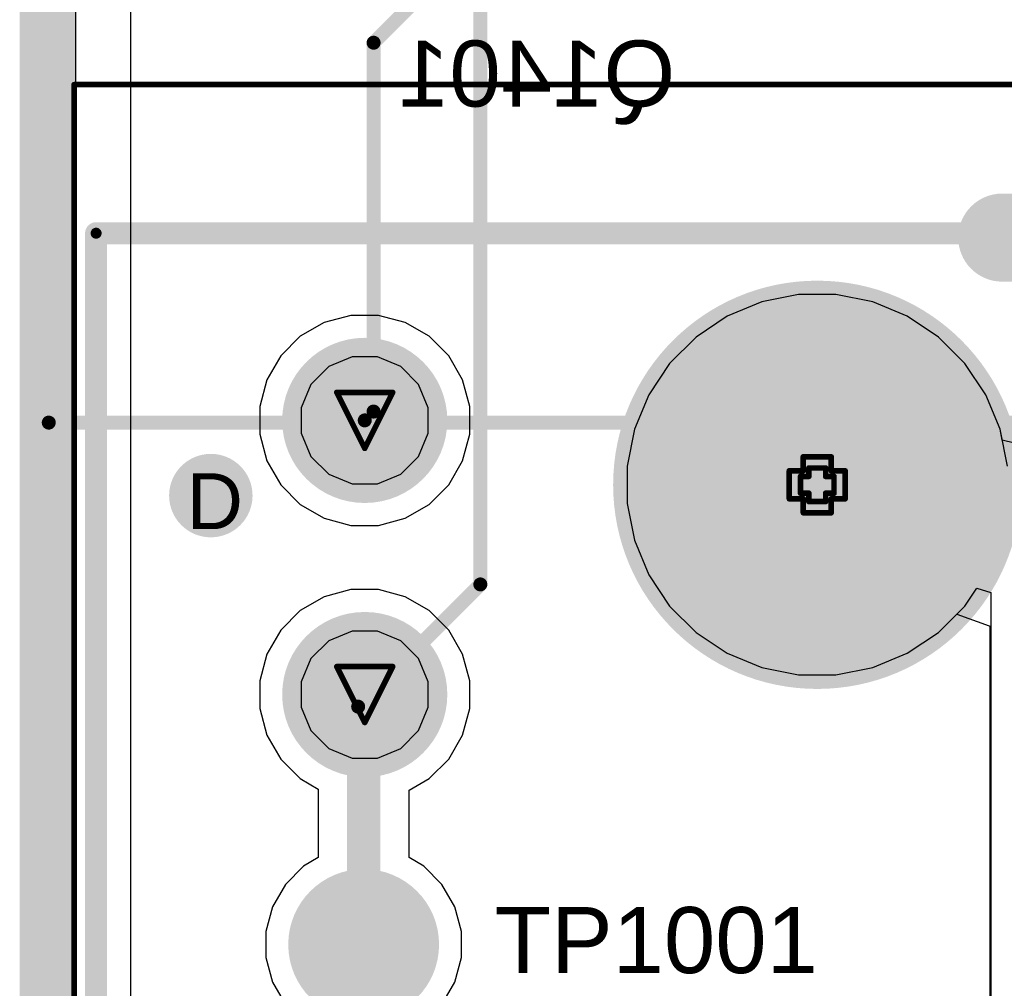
# Model space of a CAD drawing. Header units: inches. Extents: x -6 to 11.2, y -2.2 to 8.3.
# Tile 24 of 256: x -0.01 to 0.342, y 1.195 to 1.541. Entities that reach past the tile are written whole.
import ezdxf

# ---------------------------------------------------------------- set-up
doc = ezdxf.new("R2010")
doc.units = ezdxf.units.IN
doc.header["$MEASUREMENT"] = 0
for name, color, linetype in [('Board Layer Stack Bottom Overlay', 54, 'Continuous'), ('Board Layer Stack Bottom Solder', 6, 'Continuous'), ('Board Outline', 76, 'Continuous'), ('Bottom Comp Body -Top13)-Comp Body -Bot14)', 56, 'Continuous'), ('Bottom Courtyard -Top15)-Courtyard -Bot16)', 56, 'Continuous'), ('Drill Drawing', 1, 'Continuous'), ('Layer  6- Inner', 156, 'Continuous'), ('Layer 1- Top', 1, 'Continuous'), ('Layer 2- GND', 16, 'Continuous'), ('Layer 3- Inner', 16, 'Continuous'), ('Layer 7- PWR', 76, 'Continuous'), ('Layer 8- Bottom', 5, 'Continuous'), ('Multi-Layer', 9, 'Continuous'), ('Pad Holes', 156, 'Continuous'), ('Top Overlay', 2, 'Continuous'), ('Top Solder', 216, 'Continuous'), ('Via Holes', 16, 'Continuous')]:
    doc.layers.add(name, color=color, linetype=linetype)
doc.styles.add('Arial', font='txt', dxfattribs={"height": 0.2})

# ---------------------------------------------------------------- blocks, each defined once
blk = doc.blocks.new('615008138321_B_93')
at = {"layer": 'Board Layer Stack Bottom Solder'}
h = blk.add_hatch(color=6, dxfattribs=at)
edge = h.paths.add_edge_path()
edge.add_arc((0.15, 0.23268), 0.02953, 0, 360)
h = blk.add_hatch(color=6, dxfattribs=at)
edge = h.paths.add_edge_path()
edge.add_arc((0.24803, 0.23268), 0.02953, 0, 360)
h = blk.add_hatch(color=6, dxfattribs=at)
edge = h.paths.add_edge_path()
edge.add_arc((0.225, 0.07087), 0.06496, 0, 360)
at = {"layer": 'Layer  6- Inner'}
h = blk.add_hatch(color=7, dxfattribs=at)
edge = h.paths.add_edge_path()
edge.add_arc((0.15, 0.23268), 0.02756, 0, 360)
h = blk.add_hatch(color=7, dxfattribs=at)
edge = h.paths.add_edge_path()
edge.add_arc((0.24803, 0.23268), 0.02756, 0, 360)
at = {"layer": 'Layer 1- Top'}
h = blk.add_hatch(color=7, dxfattribs=at)
edge = h.paths.add_edge_path()
edge.add_arc((0.15, 0.23268), 0.02756, 0, 360)
h = blk.add_hatch(color=7, dxfattribs=at)
edge = h.paths.add_edge_path()
edge.add_arc((0.24803, 0.23268), 0.02756, 0, 360)
h = blk.add_hatch(color=7, dxfattribs=at)
edge = h.paths.add_edge_path()
edge.add_arc((0.225, 0.07087), 0.06299, 0, 360)
at = {"layer": 'Layer 2- GND'}
h = blk.add_hatch(color=7, dxfattribs=at)
edge = h.paths.add_edge_path()
edge.add_arc((0.15, 0.23268), 0.02772, 0, 360)
h = blk.add_hatch(color=7, dxfattribs=at)
edge = h.paths.add_edge_path()
edge.add_arc((0.24803, 0.23268), 0.02772, 0, 360)
h = blk.add_hatch(color=7, dxfattribs=at)
edge = h.paths.add_edge_path()
edge.add_arc((0.225, 0.07087), 0.07299, 0, 360)
at = {"layer": 'Layer 7- PWR'}
h = blk.add_hatch(color=7, dxfattribs=at)
edge = h.paths.add_edge_path()
edge.add_arc((0.15, 0.23268), 0.02772, 0, 360)
h = blk.add_hatch(color=7, dxfattribs=at)
edge = h.paths.add_edge_path()
edge.add_arc((0.24803, 0.23268), 0.02772, 0, 360)
h = blk.add_hatch(color=7, dxfattribs=at)
edge = h.paths.add_edge_path()
edge.add_arc((0.225, 0.07087), 0.07299, 0, 360)
at = {"layer": 'Layer 8- Bottom'}
h = blk.add_hatch(color=7, dxfattribs=at)
edge = h.paths.add_edge_path()
edge.add_arc((0.15, 0.23268), 0.02756, 0, 360)
h = blk.add_hatch(color=7, dxfattribs=at)
edge = h.paths.add_edge_path()
edge.add_arc((0.24803, 0.23268), 0.02756, 0, 360)
h = blk.add_hatch(color=7, dxfattribs=at)
edge = h.paths.add_edge_path()
edge.add_arc((0.225, 0.07087), 0.06299, 0, 360)
at = {"layer": 'Multi-Layer'}
h = blk.add_hatch(color=9, dxfattribs=at)
edge = h.paths.add_edge_path()
edge.add_arc((0.15, 0.23268), 0.02756, 0, 360)
h = blk.add_hatch(color=9, dxfattribs=at)
edge = h.paths.add_edge_path()
edge.add_arc((0.24803, 0.23268), 0.02756, 0, 360)
h = blk.add_hatch(color=9, dxfattribs=at)
edge = h.paths.add_edge_path()
edge.add_arc((0.225, 0.07087), 0.06299, 0, 360)
at = {"layer": 'Pad Holes'}
h = blk.add_hatch(color=7, dxfattribs=at)
edge = h.paths.add_edge_path()
edge.add_arc((0.15, 0.23268), 0.01772, 0, 360)
h = blk.add_hatch(color=7, dxfattribs=at)
edge = h.paths.add_edge_path()
edge.add_arc((0.24803, 0.23268), 0.01772, 0, 360)
h = blk.add_hatch(color=7, dxfattribs=at)
edge = h.paths.add_edge_path()
edge.add_arc((0.225, 0.07087), 0.06299, 0, 360)
at = {"layer": 'Top Solder'}
h = blk.add_hatch(color=216, dxfattribs=at)
edge = h.paths.add_edge_path()
edge.add_arc((0.15, 0.23268), 0.02953, 0, 360)
h = blk.add_hatch(color=216, dxfattribs=at)
edge = h.paths.add_edge_path()
edge.add_arc((0.24803, 0.23268), 0.02953, 0, 360)
h = blk.add_hatch(color=216, dxfattribs=at)
edge = h.paths.add_edge_path()
edge.add_arc((0.225, 0.07087), 0.06496, 0, 360)
at = {"layer": 'Board Layer Stack Bottom Overlay'}
for points in [[(-0.31496, 0.32874, 0.00787, 0.00787, 0), (0.31496, 0.32874, 0.00787, 0.00787, 0)], [(0.31496, 0.32874, 0.00787, 0.00787, 0), (0.31496, -0.01969, 0.00787, 0.00787, 0)]]:
    blk.add_lwpolyline(points, format="xyseb", dxfattribs=at)
blk.add_lwpolyline([(0.31299, 0.32874, 0.00394, 0.00394, 1), (0.31693, 0.32874, 0.00394, 0.00394, 1)], format="xyseb", close=True, dxfattribs=at)
blk.add_lwpolyline([(0.31299, 0.32874, 0.00394, 0.00394, 1), (0.31693, 0.32874, 0.00394, 0.00394, 1)], format="xyseb", close=True, dxfattribs=at)
at = {"layer": 'Bottom Comp Body -Top13)-Comp Body -Bot14)'}
for points in [[(-0.31496, 0.32874, 0.00394, 0.00394, 0), (0.31496, 0.32874, 0.00394, 0.00394, 0)], [(0.31496, 0.32874, 0.00394, 0.00394, 0), (0.31496, -0.32874, 0.00394, 0.00394, 0)]]:
    blk.add_lwpolyline(points, format="xyseb", dxfattribs=at)
blk.add_lwpolyline([(0.31398, 0.32874, 0.00197, 0.00197, 1), (0.31594, 0.32874, 0.00197, 0.00197, 1)], format="xyseb", close=True, dxfattribs=at)
blk.add_lwpolyline([(0.31398, 0.32874, 0.00197, 0.00197, 1), (0.31594, 0.32874, 0.00197, 0.00197, 1)], format="xyseb", close=True, dxfattribs=at)
at = {"layer": 'Bottom Courtyard -Top15)-Courtyard -Bot16)'}
for points in [[(-0.36811, 0.33661, 0.00197, 0.00197, 0), (0.36811, 0.33661, 0.00197, 0.00197, 0)], [(0.36811, 0.33661, 0.00197, 0.00197, 0), (0.36811, -0.33661, 0.00197, 0.00197, 0)]]:
    blk.add_lwpolyline(points, format="xyseb", dxfattribs=at)
blk.add_lwpolyline([(0.36762, 0.33661, 0.000984, 0.000984, 1), (0.3686, 0.33661, 0.000984, 0.000984, 1)], format="xyseb", close=True, dxfattribs=at)
blk.add_lwpolyline([(0.36762, 0.33661, 0.000984, 0.000984, 1), (0.3686, 0.33661, 0.000984, 0.000984, 1)], format="xyseb", close=True, dxfattribs=at)
blk = doc.blocks.new('TEST_PAD_1_27_____SS_171')
at = {"layer": 'Layer 1- Top'}
h = blk.add_hatch(color=7, dxfattribs=at)
edge = h.paths.add_edge_path()
edge.add_arc((0, 0), 0.025, 0, 360)
at = {"layer": 'Top Solder'}
h = blk.add_hatch(color=216, dxfattribs=at)
edge = h.paths.add_edge_path()
edge.add_arc((0, 0), 0.02697, 0, 360)

msp = doc.modelspace()

# ---------------------------------------------------------------- hatches: boundary and pattern name
at = {"layer": 'Layer 1- Top'}
h = msp.add_hatch(color=7, dxfattribs=at)
edge = h.paths.add_edge_path()
edge.add_arc((0.05834, 1.37114), 0.00984, 0, 360)
at = {"layer": 'Layer 3- Inner'}
h = msp.add_hatch(color=7, dxfattribs=at)
edge = h.paths.add_edge_path()
edge.add_arc((0.05834, 1.37114), 0.00984, 0, 360)
at = {"layer": 'Layer 7- PWR'}
h = msp.add_hatch(color=7, dxfattribs=at)
edge = h.paths.add_edge_path()
edge.add_arc((0.05834, 1.37114), 0.01492, 0, 360)
at = {"layer": 'Layer 8- Bottom'}
h = msp.add_hatch(color=7, dxfattribs=at)
edge = h.paths.add_edge_path()
edge.add_arc((0.05834, 1.37114), 0.00984, 0, 360)
at = {"layer": 'Via Holes'}
h = msp.add_hatch(color=7, dxfattribs=at)
edge = h.paths.add_edge_path()
edge.add_arc((0.05834, 1.37114), 0.00492, 0, 360)

# ---------------------------------------------------------------- linework, layer by layer
at = {"layer": 'Board Outline'}
msp.add_lwpolyline([(-0.00001, -0.00001, 0.015, 0.015, 0), (-0.00001, 2.74999, 0.015, 0.015, 0)], format="xyseb", dxfattribs=at)
at = {"layer": 'Drill Drawing'}
for points in [[(0.10338, 1.40803, 0.002, 0.002, 0), (0.12338, 1.40803, 0.002, 0.002, 0)], [(0.10338, 1.40803, 0.002, 0.002, 0), (0.11338, 1.38803, 0.002, 0.002, 0)], [(0.11338, 1.38803, 0.002, 0.002, 0), (0.12338, 1.40803, 0.002, 0.002, 0)], [(0.27019, 1.38, 0.002, 0.002, 0), (0.27019, 1.385, 0.002, 0.002, 0)], [(0.27019, 1.385, 0.002, 0.002, 0), (0.28019, 1.385, 0.002, 0.002, 0)], [(0.28019, 1.38, 0.002, 0.002, 0), (0.28019, 1.385, 0.002, 0.002, 0)], [(0.26519, 1.37, 0.002, 0.002, 0), (0.26519, 1.38, 0.002, 0.002, 0)], [(0.26519, 1.38, 0.002, 0.002, 0), (0.27019, 1.38, 0.002, 0.002, 0)], [(0.27219, 1.378, 0.002, 0.002, 0), (0.27219, 1.381, 0.002, 0.002, 0)], [(0.27219, 1.381, 0.002, 0.002, 0), (0.27819, 1.381, 0.002, 0.002, 0)], [(0.27819, 1.378, 0.002, 0.002, 0), (0.27819, 1.381, 0.002, 0.002, 0)], [(0.28019, 1.38, 0.002, 0.002, 0), (0.28519, 1.38, 0.002, 0.002, 0)], [(0.28519, 1.37, 0.002, 0.002, 0), (0.28519, 1.38, 0.002, 0.002, 0)], [(0.26919, 1.372, 0.002, 0.002, 0), (0.26919, 1.378, 0.002, 0.002, 0)], [(0.26919, 1.378, 0.002, 0.002, 0), (0.27219, 1.378, 0.002, 0.002, 0)], [(0.27819, 1.378, 0.002, 0.002, 0), (0.28119, 1.378, 0.002, 0.002, 0)], [(0.28119, 1.372, 0.002, 0.002, 0), (0.28119, 1.378, 0.002, 0.002, 0)], [(0.26519, 1.37, 0.002, 0.002, 0), (0.27019, 1.37, 0.002, 0.002, 0)], [(0.26919, 1.372, 0.002, 0.002, 0), (0.27219, 1.372, 0.002, 0.002, 0)], [(0.27019, 1.365, 0.002, 0.002, 0), (0.27019, 1.37, 0.002, 0.002, 0)], [(0.27219, 1.369, 0.002, 0.002, 0), (0.27219, 1.372, 0.002, 0.002, 0)], [(0.27219, 1.369, 0.002, 0.002, 0), (0.27819, 1.369, 0.002, 0.002, 0)], [(0.27819, 1.372, 0.002, 0.002, 0), (0.28119, 1.372, 0.002, 0.002, 0)], [(0.27819, 1.369, 0.002, 0.002, 0), (0.27819, 1.372, 0.002, 0.002, 0)], [(0.28019, 1.37, 0.002, 0.002, 0), (0.28519, 1.37, 0.002, 0.002, 0)], [(0.28019, 1.365, 0.002, 0.002, 0), (0.28019, 1.37, 0.002, 0.002, 0)], [(0.27019, 1.365, 0.002, 0.002, 0), (0.28019, 1.365, 0.002, 0.002, 0)], [(0.10338, 1.31, 0.002, 0.002, 0), (0.12338, 1.31, 0.002, 0.002, 0)], [(0.10338, 1.31, 0.002, 0.002, 0), (0.11338, 1.29, 0.002, 0.002, 0)], [(0.11338, 1.29, 0.002, 0.002, 0), (0.12338, 1.31, 0.002, 0.002, 0)]]:
    msp.add_lwpolyline(points, format="xyseb", dxfattribs=at)
for points in [[(0.10288, 1.40803, 0.001, 0.001, 1), (0.10388, 1.40803, 0.001, 0.001, 1)], [(0.10288, 1.40803, 0.001, 0.001, 1), (0.10388, 1.40803, 0.001, 0.001, 1)], [(0.12288, 1.40803, 0.001, 0.001, 1), (0.12388, 1.40803, 0.001, 0.001, 1)], [(0.12288, 1.40803, 0.001, 0.001, 1), (0.12388, 1.40803, 0.001, 0.001, 1)], [(0.11288, 1.38803, 0.001, 0.001, 1), (0.11388, 1.38803, 0.001, 0.001, 1)], [(0.11288, 1.38803, 0.001, 0.001, 1), (0.11388, 1.38803, 0.001, 0.001, 1)], [(0.26969, 1.385, 0.001, 0.001, 1), (0.27069, 1.385, 0.001, 0.001, 1)], [(0.26969, 1.385, 0.001, 0.001, 1), (0.27069, 1.385, 0.001, 0.001, 1)], [(0.27969, 1.385, 0.001, 0.001, 1), (0.28069, 1.385, 0.001, 0.001, 1)], [(0.27969, 1.385, 0.001, 0.001, 1), (0.28069, 1.385, 0.001, 0.001, 1)], [(0.26469, 1.38, 0.001, 0.001, 1), (0.26569, 1.38, 0.001, 0.001, 1)], [(0.26469, 1.38, 0.001, 0.001, 1), (0.26569, 1.38, 0.001, 0.001, 1)], [(0.26969, 1.38, 0.001, 0.001, 1), (0.27069, 1.38, 0.001, 0.001, 1)], [(0.26969, 1.38, 0.001, 0.001, 1), (0.27069, 1.38, 0.001, 0.001, 1)], [(0.27169, 1.381, 0.001, 0.001, 1), (0.27269, 1.381, 0.001, 0.001, 1)], [(0.27169, 1.381, 0.001, 0.001, 1), (0.27269, 1.381, 0.001, 0.001, 1)], [(0.27769, 1.381, 0.001, 0.001, 1), (0.27869, 1.381, 0.001, 0.001, 1)], [(0.27769, 1.381, 0.001, 0.001, 1), (0.27869, 1.381, 0.001, 0.001, 1)], [(0.27969, 1.38, 0.001, 0.001, 1), (0.28069, 1.38, 0.001, 0.001, 1)], [(0.27969, 1.38, 0.001, 0.001, 1), (0.28069, 1.38, 0.001, 0.001, 1)], [(0.28469, 1.38, 0.001, 0.001, 1), (0.28569, 1.38, 0.001, 0.001, 1)], [(0.28469, 1.38, 0.001, 0.001, 1), (0.28569, 1.38, 0.001, 0.001, 1)], [(0.26869, 1.378, 0.001, 0.001, 1), (0.26969, 1.378, 0.001, 0.001, 1)], [(0.26869, 1.378, 0.001, 0.001, 1), (0.26969, 1.378, 0.001, 0.001, 1)], [(0.27169, 1.378, 0.001, 0.001, 1), (0.27269, 1.378, 0.001, 0.001, 1)], [(0.27169, 1.378, 0.001, 0.001, 1), (0.27269, 1.378, 0.001, 0.001, 1)], [(0.27769, 1.378, 0.001, 0.001, 1), (0.27869, 1.378, 0.001, 0.001, 1)], [(0.27769, 1.378, 0.001, 0.001, 1), (0.27869, 1.378, 0.001, 0.001, 1)], [(0.28069, 1.378, 0.001, 0.001, 1), (0.28169, 1.378, 0.001, 0.001, 1)], [(0.28069, 1.378, 0.001, 0.001, 1), (0.28169, 1.378, 0.001, 0.001, 1)], [(0.26469, 1.37, 0.001, 0.001, 1), (0.26569, 1.37, 0.001, 0.001, 1)], [(0.26469, 1.37, 0.001, 0.001, 1), (0.26569, 1.37, 0.001, 0.001, 1)], [(0.26869, 1.372, 0.001, 0.001, 1), (0.26969, 1.372, 0.001, 0.001, 1)], [(0.26869, 1.372, 0.001, 0.001, 1), (0.26969, 1.372, 0.001, 0.001, 1)], [(0.26969, 1.37, 0.001, 0.001, 1), (0.27069, 1.37, 0.001, 0.001, 1)], [(0.26969, 1.37, 0.001, 0.001, 1), (0.27069, 1.37, 0.001, 0.001, 1)], [(0.27169, 1.372, 0.001, 0.001, 1), (0.27269, 1.372, 0.001, 0.001, 1)], [(0.27169, 1.372, 0.001, 0.001, 1), (0.27269, 1.372, 0.001, 0.001, 1)], [(0.27169, 1.369, 0.001, 0.001, 1), (0.27269, 1.369, 0.001, 0.001, 1)], [(0.27169, 1.369, 0.001, 0.001, 1), (0.27269, 1.369, 0.001, 0.001, 1)], [(0.27769, 1.372, 0.001, 0.001, 1), (0.27869, 1.372, 0.001, 0.001, 1)], [(0.27769, 1.372, 0.001, 0.001, 1), (0.27869, 1.372, 0.001, 0.001, 1)], [(0.27769, 1.369, 0.001, 0.001, 1), (0.27869, 1.369, 0.001, 0.001, 1)], [(0.27769, 1.369, 0.001, 0.001, 1), (0.27869, 1.369, 0.001, 0.001, 1)], [(0.27969, 1.37, 0.001, 0.001, 1), (0.28069, 1.37, 0.001, 0.001, 1)], [(0.27969, 1.37, 0.001, 0.001, 1), (0.28069, 1.37, 0.001, 0.001, 1)], [(0.28069, 1.372, 0.001, 0.001, 1), (0.28169, 1.372, 0.001, 0.001, 1)], [(0.28069, 1.372, 0.001, 0.001, 1), (0.28169, 1.372, 0.001, 0.001, 1)], [(0.28469, 1.37, 0.001, 0.001, 1), (0.28569, 1.37, 0.001, 0.001, 1)], [(0.28469, 1.37, 0.001, 0.001, 1), (0.28569, 1.37, 0.001, 0.001, 1)], [(0.26969, 1.365, 0.001, 0.001, 1), (0.27069, 1.365, 0.001, 0.001, 1)], [(0.26969, 1.365, 0.001, 0.001, 1), (0.27069, 1.365, 0.001, 0.001, 1)], [(0.27969, 1.365, 0.001, 0.001, 1), (0.28069, 1.365, 0.001, 0.001, 1)], [(0.27969, 1.365, 0.001, 0.001, 1), (0.28069, 1.365, 0.001, 0.001, 1)], [(0.10288, 1.31, 0.001, 0.001, 1), (0.10388, 1.31, 0.001, 0.001, 1)], [(0.10288, 1.31, 0.001, 0.001, 1), (0.10388, 1.31, 0.001, 0.001, 1)], [(0.12288, 1.31, 0.001, 0.001, 1), (0.12388, 1.31, 0.001, 0.001, 1)], [(0.12288, 1.31, 0.001, 0.001, 1), (0.12388, 1.31, 0.001, 0.001, 1)], [(0.11288, 1.29, 0.001, 0.001, 1), (0.11388, 1.29, 0.001, 0.001, 1)], [(0.11288, 1.29, 0.001, 0.001, 1), (0.11388, 1.29, 0.001, 0.001, 1)]]:
    msp.add_lwpolyline(points, format="xyseb", close=True, dxfattribs=at)
at = {"layer": 'Layer  6- Inner'}
for points in [[(0.11654, 1.53307, 0.005, 0.005, 0), (0.21417, 1.63071, 0.005, 0.005, 0)], [(0.15472, 1.33938, 0.005, 0.005, 0), (0.15472, 1.55118, 0.005, 0.005, 0)], [(0.11654, 1.40119, 0.005, 0.005, 0), (0.11654, 1.53307, 0.005, 0.005, 0)], [(0.11338, 1.39803, 0.005, 0.005, 0), (0.11654, 1.40119, 0.005, 0.005, 0)], [(0.11102, 1.29567, 0.005, 0.005, 0), (0.15472, 1.33938, 0.005, 0.005, 0)]]:
    msp.add_lwpolyline(points, format="xyseb", dxfattribs=at)
for points in [[(0.11529, 1.53307, 0.0025, 0.0025, 1), (0.11779, 1.53307, 0.0025, 0.0025, 1)], [(0.11529, 1.53307, 0.0025, 0.0025, 1), (0.11779, 1.53307, 0.0025, 0.0025, 1)], [(0.11529, 1.40119, 0.0025, 0.0025, 1), (0.11779, 1.40119, 0.0025, 0.0025, 1)], [(0.11529, 1.40119, 0.0025, 0.0025, 1), (0.11779, 1.40119, 0.0025, 0.0025, 1)], [(0.11213, 1.39803, 0.0025, 0.0025, 1), (0.11463, 1.39803, 0.0025, 0.0025, 1)], [(0.15347, 1.33938, 0.0025, 0.0025, 1), (0.15597, 1.33938, 0.0025, 0.0025, 1)], [(0.15347, 1.33938, 0.0025, 0.0025, 1), (0.15597, 1.33938, 0.0025, 0.0025, 1)], [(0.10977, 1.29567, 0.0025, 0.0025, 1), (0.11227, 1.29567, 0.0025, 0.0025, 1)]]:
    msp.add_lwpolyline(points, format="xyseb", close=True, dxfattribs=at)
at = {"layer": 'Layer 1- Top'}
for p, q in [((0.02977, 0.69463), (0.02977, 1.804)), ((0.25536, 1.44038), (0.24299, 1.43526)), ((0.2685, 1.443), (0.25536, 1.44038)), ((0.28189, 1.443), (0.2685, 1.443)), ((0.29503, 1.44038), (0.28189, 1.443)), ((0.3074, 1.43526), (0.29503, 1.44038)), ((0.09889, 1.43303), (0.09032, 1.42809)), ((0.10844, 1.43559), (0.09889, 1.43303)), ((0.11833, 1.43559), (0.10844, 1.43559)), ((0.12788, 1.43303), (0.11833, 1.43559)), ((0.13645, 1.42809), (0.12788, 1.43303)), ((0.24299, 1.43526), (0.23185, 1.42782)), ((0.31854, 1.42782), (0.3074, 1.43526)), ((0.09032, 1.42809), (0.08333, 1.4211)), ((0.14344, 1.4211), (0.13645, 1.42809)), ((0.23185, 1.42782), (0.22238, 1.41835)), ((0.32801, 1.41835), (0.31854, 1.42782)), ((0.08333, 1.4211), (0.07838, 1.41253)), ((0.14838, 1.41253), (0.14344, 1.4211)), ((0.22238, 1.41835), (0.21494, 1.40721)), ((0.33545, 1.40721), (0.32801, 1.41835)), ((0.07838, 1.41253), (0.07582, 1.40298)), ((0.15094, 1.40298), (0.14838, 1.41253)), ((0.21494, 1.40721), (0.20982, 1.39484)), ((0.34057, 1.39484), (0.33545, 1.40721)), ((0.07582, 1.40298), (0.07582, 1.39309)), ((0.15094, 1.39309), (0.15094, 1.40298)), ((0.20982, 1.39484), (0.2072, 1.3817)), ((0.34133, 1.39101), (0.34057, 1.39484)), ((0.07582, 1.39309), (0.07838, 1.38354)), ((0.14838, 1.38354), (0.15094, 1.39309)), ((0.35401, 1.38784), (0.34133, 1.39101)), ((0.07838, 1.38354), (0.08333, 1.37497)), ((0.14344, 1.37497), (0.14838, 1.38354)), ((0.2072, 1.3817), (0.2072, 1.36831)), ((0.08333, 1.37497), (0.09032, 1.36798)), ((0.13645, 1.36798), (0.14344, 1.37497)), ((0.09032, 1.36798), (0.09889, 1.36304)), ((0.12788, 1.36304), (0.13645, 1.36798)), ((0.2072, 1.36831), (0.20982, 1.35517)), ((0.09889, 1.36304), (0.10844, 1.36048)), ((0.11833, 1.36048), (0.12788, 1.36304)), ((0.10844, 1.36048), (0.11833, 1.36048)), ((0.20982, 1.35517), (0.21494, 1.3428)), ((0.21494, 1.3428), (0.22238, 1.33166)), ((0.09889, 1.335), (0.09032, 1.33006)), ((0.10844, 1.33756), (0.09889, 1.335)), ((0.11833, 1.33756), (0.10844, 1.33756)), ((0.12788, 1.335), (0.11833, 1.33756)), ((0.13645, 1.33006), (0.12788, 1.335)), ((0.22238, 1.33166), (0.23185, 1.32219)), ((0.09032, 1.33006), (0.08333, 1.32306)), ((0.14344, 1.32306), (0.13645, 1.33006)), ((0.31854, 1.32219), (0.32505, 1.3287)), ((0.32505, 1.3287), (0.33671, 1.32457)), ((0.33671, 1.32457), (0.33686, 1.32445)), ((0.33686, 1.32445), (0.33686, 0.97555)), ((0.08333, 1.32306), (0.07838, 1.3145)), ((0.14838, 1.3145), (0.14344, 1.32306)), ((0.23185, 1.32219), (0.24299, 1.31475)), ((0.3074, 1.31475), (0.31854, 1.32219)), ((0.07838, 1.3145), (0.07582, 1.30495)), ((0.15094, 1.30495), (0.14838, 1.3145)), ((0.24299, 1.31475), (0.25536, 1.30962)), ((0.29503, 1.30962), (0.3074, 1.31475)), ((0.25536, 1.30962), (0.2685, 1.30701)), ((0.2685, 1.30701), (0.28189, 1.30701)), ((0.28189, 1.30701), (0.29503, 1.30962)), ((0.07582, 1.30495), (0.07582, 1.29506)), ((0.15094, 1.29506), (0.15094, 1.30495)), ((0.07582, 1.29506), (0.07838, 1.28551)), ((0.14838, 1.28551), (0.15094, 1.29506)), ((0.07838, 1.28551), (0.08333, 1.27694)), ((0.14344, 1.27694), (0.14838, 1.28551)), ((0.08333, 1.27694), (0.09032, 1.26995)), ((0.13645, 1.26995), (0.14344, 1.27694)), ((0.09032, 1.26995), (0.09677, 1.26622)), ((0.12921, 1.26577), (0.13645, 1.26995)), ((0.09677, 1.26622), (0.09677, 1.24168)), ((0.12921, 1.24168), (0.12921, 1.26577)), ((0.09677, 1.24168), (0.0915, 1.23864)), ((0.13448, 1.23864), (0.12921, 1.24168)), ((0.0915, 1.23864), (0.08499, 1.23212)), ((0.141, 1.23212), (0.13448, 1.23864)), ((0.08499, 1.23212), (0.08038, 1.22414)), ((0.14561, 1.22414), (0.141, 1.23212)), ((0.08038, 1.22414), (0.07799, 1.21524)), ((0.14799, 1.21524), (0.14561, 1.22414)), ((0.07799, 1.21524), (0.07799, 1.20602)), ((0.14799, 1.20602), (0.14799, 1.21524)), ((0.07799, 1.20602), (0.08038, 1.19712)), ((0.14561, 1.19712), (0.14799, 1.20602)), ((0.08038, 1.19712), (0.08499, 1.18914)), ((0.141, 1.18914), (0.14561, 1.19712))]:
    msp.add_line(p, q, dxfattribs=at)
for points in [[(0.34134, 1.46339, 0.0315, 0.0315, 0), (0.42677, 1.46339, 0.0315, 0.0315, 0)], [(0.11299, 1.21063, 0.01181, 0.01181, 0), (0.11299, 1.29961, 0.01181, 0.01181, 0)]]:
    msp.add_lwpolyline(points, format="xyseb", dxfattribs=at)
for points in [[(0.33346, 1.46339, 0.01575, 0.01575, 1), (0.34921, 1.46339, 0.01575, 0.01575, 1)], [(0.11004, 1.29961, 0.00591, 0.00591, 1), (0.11594, 1.29961, 0.00591, 0.00591, 1)], [(0.11004, 1.21063, 0.00591, 0.00591, 1), (0.11594, 1.21063, 0.00591, 0.00591, 1)]]:
    msp.add_lwpolyline(points, format="xyseb", close=True, dxfattribs=at)
at = {"layer": 'Layer 2- GND'}
msp.add_line((0.01008, 0.48622), (0.01008, 1.81909), dxfattribs=at)
msp.add_lwpolyline([(-0.00001, -0.00001, 0.02, 0.02, 0), (-0.00001, 2.74999, 0.02, 0.02, 0)], format="xyseb", dxfattribs=at)
at = {"layer": 'Layer 3- Inner'}
for p, q in [((0.02977, 0.69424), (0.02977, 1.804)), ((0.25536, 1.44038), (0.24299, 1.43526)), ((0.2685, 1.443), (0.25536, 1.44038)), ((0.28189, 1.443), (0.2685, 1.443)), ((0.29503, 1.44038), (0.28189, 1.443)), ((0.3074, 1.43526), (0.29503, 1.44038)), ((0.24299, 1.43526), (0.23185, 1.42782)), ((0.31854, 1.42782), (0.3074, 1.43526)), ((0.23185, 1.42782), (0.22238, 1.41835)), ((0.32801, 1.41835), (0.31854, 1.42782)), ((0.10887, 1.42075), (0.10052, 1.41729)), ((0.1179, 1.42075), (0.10887, 1.42075)), ((0.12625, 1.41729), (0.1179, 1.42075)), ((0.10052, 1.41729), (0.09413, 1.4109)), ((0.13264, 1.4109), (0.12625, 1.41729)), ((0.22238, 1.41835), (0.21494, 1.40721)), ((0.33545, 1.40721), (0.32801, 1.41835)), ((0.09413, 1.4109), (0.09067, 1.40255)), ((0.1361, 1.40255), (0.13264, 1.4109)), ((0.21494, 1.40721), (0.20982, 1.39484)), ((0.34057, 1.39484), (0.33545, 1.40721)), ((0.09067, 1.40255), (0.09067, 1.39352)), ((0.1361, 1.39352), (0.1361, 1.40255)), ((0.20982, 1.39484), (0.2072, 1.3817)), ((0.34319, 1.3817), (0.34057, 1.39484)), ((0.09067, 1.39352), (0.09413, 1.38517)), ((0.13264, 1.38517), (0.1361, 1.39352)), ((0.09413, 1.38517), (0.10052, 1.37878)), ((0.12625, 1.37878), (0.13264, 1.38517)), ((0.2072, 1.3817), (0.2072, 1.36831)), ((0.10052, 1.37878), (0.10887, 1.37532)), ((0.1179, 1.37532), (0.12625, 1.37878)), ((0.10887, 1.37532), (0.1179, 1.37532)), ((0.2072, 1.36831), (0.20982, 1.35517)), ((0.20982, 1.35517), (0.21494, 1.3428)), ((0.21494, 1.3428), (0.22238, 1.33166)), ((0.32801, 1.33166), (0.33226, 1.33802)), ((0.33226, 1.33802), (0.33726, 1.3365)), ((0.33726, 1.3365), (0.33726, 0.96351)), ((0.22238, 1.33166), (0.23185, 1.32219)), ((0.31854, 1.32219), (0.32801, 1.33166)), ((0.10887, 1.32272), (0.10052, 1.31926)), ((0.1179, 1.32272), (0.10887, 1.32272)), ((0.12625, 1.31926), (0.1179, 1.32272)), ((0.23185, 1.32219), (0.24299, 1.31475)), ((0.3074, 1.31475), (0.31854, 1.32219)), ((0.10052, 1.31926), (0.09413, 1.31287)), ((0.13264, 1.31287), (0.12625, 1.31926)), ((0.24299, 1.31475), (0.25536, 1.30962)), ((0.29503, 1.30962), (0.3074, 1.31475)), ((0.09413, 1.31287), (0.09067, 1.30452)), ((0.1361, 1.30452), (0.13264, 1.31287)), ((0.25536, 1.30962), (0.2685, 1.30701)), ((0.2685, 1.30701), (0.28189, 1.30701)), ((0.28189, 1.30701), (0.29503, 1.30962)), ((0.09067, 1.30452), (0.09067, 1.29548)), ((0.1361, 1.29548), (0.1361, 1.30452)), ((0.09067, 1.29548), (0.09413, 1.28714)), ((0.13264, 1.28714), (0.1361, 1.29548)), ((0.09413, 1.28714), (0.10052, 1.28075)), ((0.12625, 1.28075), (0.13264, 1.28714)), ((0.10052, 1.28075), (0.10887, 1.27729)), ((0.1179, 1.27729), (0.12625, 1.28075)), ((0.10887, 1.27729), (0.1179, 1.27729))]:
    msp.add_line(p, q, dxfattribs=at)
at = {"layer": 'Layer 7- PWR'}
msp.add_line((0.01008, 0.48583), (0.01008, 1.82008), dxfattribs=at)
msp.add_lwpolyline([(-0.00001, -0.00001, 0.02, 0.02, 0), (-0.00001, 2.74999, 0.02, 0.02, 0)], format="xyseb", dxfattribs=at)
at = {"layer": 'Layer 8- Bottom'}
for points in [[(0.00039, 1.39724, 0.005, 0.005, 0), (0.44528, 1.39724, 0.005, 0.005, 0)], [(0.00039, 0.00118, 0.005, 0.005, 0), (0.00039, 1.39724, 0.005, 0.005, 0)]]:
    msp.add_lwpolyline(points, format="xyseb", dxfattribs=at)
msp.add_lwpolyline([(-0.00086, 1.39724, 0.0025, 0.0025, 1), (0.00164, 1.39724, 0.0025, 0.0025, 1)], format="xyseb", close=True, dxfattribs=at)
msp.add_lwpolyline([(-0.00086, 1.39724, 0.0025, 0.0025, 1), (0.00164, 1.39724, 0.0025, 0.0025, 1)], format="xyseb", close=True, dxfattribs=at)

# ---------------------------------------------------------------- block references
at = {"rotation": 90}
for name, p in [('615008138321_B_93', (0.34606, 1.15)), ('TEST_PAD_1_27_____SS_171', (0.11299, 1.21063))]:
    msp.add_blockref(name, p, dxfattribs=at)

# ---------------------------------------------------------------- texts
at = {"layer": 'Board Layer Stack Bottom Overlay', "style": 'Arial', "text_generation_flag": 2}
msp.add_text('Q1401', height=0.023622, dxfattribs=at).set_placement((0.22439, 1.51024))
at = {"layer": 'Drill Drawing', "style": 'Arial'}
msp.add_text('D', height=0.02, dxfattribs=at).set_placement((0.04967, 1.35914))
at = {"layer": 'Top Overlay', "style": 'Arial'}
msp.add_text('TP1001', height=0.023622, dxfattribs=at).set_placement((0.15986, 1.2004))

doc.saveas('drawing.dxf')
